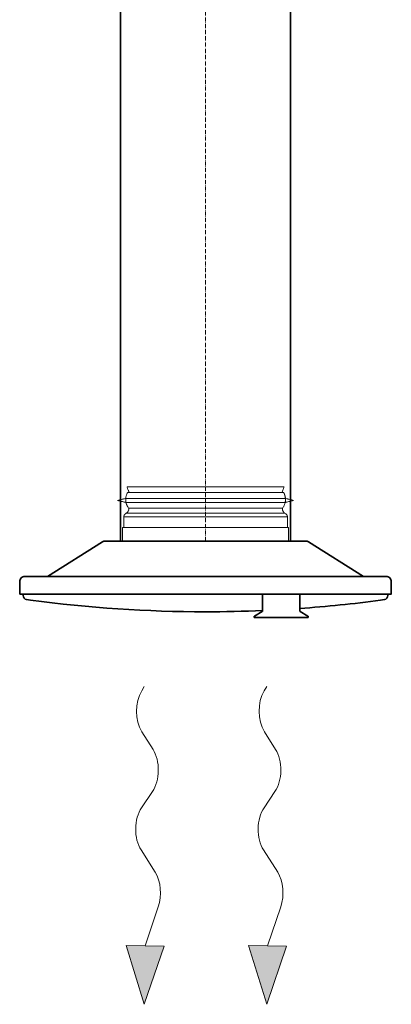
# Model space of a CAD drawing. Header units: millimetres. Extents: x 15940 to 92175, y -24684 to 227664.
# Tile 15 of 132: x 56385 to 56658, y -22370 to -21646. Entities that reach past the tile are written whole.
import ezdxf

# ---------------------------------------------------------------- set-up
doc = ezdxf.new("R2010")
doc.units = ezdxf.units.MM
doc.header["$LTSCALE"] = 0.05
doc.linetypes.add('ACAD_ISO02W100', pattern=[15, 12, -3])
doc.linetypes.add('ACAD_ISO10W100', pattern=[18, 12, -3, 0, -3])
doc.layers.get('0').update_dxf_attribs({"lineweight": 5})
for name, color, linetype, lineweight in [('VZT_01 SUP (PŘÍVOD) - OBRYS', 5, 'Continuous', 35), ('VZT_02 SUP (PŘÍVOD) - OSA', 5, 'ACAD_ISO10W100', 5), ('VZT_30 DISTRIBUČNÍ PRVKY - OBRYS', 1, 'Continuous', 35)]:
    doc.layers.add(name, color=color, linetype=linetype, lineweight=lineweight)
doc.layers.add('VZT_34 DISTRIBUČNÍ PRVKY - NETISK', color=8, linetype='ACAD_ISO02W100', lineweight=5, plot=False)

msp = doc.modelspace()

# ---------------------------------------------------------------- linework, layer by layer
at = {"lineweight": 13}
for p, q in [((56474.39, -22139.59), (56476.24, -22136.51)), ((56564.39, -22139.59), (56566.24, -22136.51))]:
    msp.add_line(p, q, dxfattribs=at)
at = {"color": 0, "lineweight": 13}
for p, q in [((56482.67, -22182.7), (56474.5, -22169.73)), ((56572.67, -22182.7), (56564.5, -22169.73)), ((56474.28, -22225.6), (56482.25, -22213.67)), ((56564.28, -22225.6), (56572.25, -22213.67)), ((56484.27, -22273.09), (56473.86, -22256.57)), ((56574.27, -22273.09), (56563.86, -22256.57)), ((56476.82, -22327.14), (56486.54, -22298.52)), ((56566.82, -22327.14), (56576.54, -22298.52)), ((56476.24, -22370.15), (56462.86, -22326.96)), ((56462.86, -22326.96), (56476.82, -22327.14)), ((56490.77, -22327.33), (56476.24, -22370.15)), ((56490.77, -22327.33), (56476.82, -22327.14)), ((56566.24, -22370.15), (56552.86, -22326.96)), ((56552.86, -22326.96), (56566.82, -22327.14)), ((56580.77, -22327.33), (56566.24, -22370.15)), ((56580.77, -22327.33), (56566.82, -22327.14))]:
    msp.add_line(p, q, dxfattribs=at)
at = {"color": 0, "lineweight": 13, "extrusion": (0, 0, -1)}
for centre, start_param, end_param in [((56484.03, -22154.37), 0.766537, 2.320574), ((56574.03, -22154.37), 0.766537, 2.320574), ((56473.14, -22198.06), 3.908129, 5.516649), ((56563.14, -22198.06), 3.908129, 5.516649), ((56483.39, -22241.21), 0.766537, 2.375056), ((56573.39, -22241.21), 0.766537, 2.375056), ((56474.74, -22288.45), 3.908129, 5.191299), ((56564.74, -22288.45), 3.908129, 5.191299)]:
    msp.add_ellipse(centre, major_axis=(-0.29, -21.5), ratio=0.625, start_param=start_param, end_param=end_param, dxfattribs=at)
at = {"color": 0, "lineweight": 13}
for points in [[(56490.77, -22327.33), (56462.86, -22326.96), (56476.24, -22370.15)], [(56580.77, -22327.33), (56552.86, -22326.96), (56566.24, -22370.15)]]:
    msp.add_solid(points, dxfattribs=at)
at = {"layer": 'VZT_01 SUP (PŘÍVOD) - OBRYS'}
for points in [[(56458.74, -22029.5), (56458.74, -21529.5)], [(56583.74, -22029.5), (56583.74, -21529.5)]]:
    msp.add_lwpolyline(points, dxfattribs=at)
at = {"layer": 'VZT_02 SUP (PŘÍVOD) - OSA', "ltscale": 5}
msp.add_lwpolyline([(56521.24, -21529.5), (56521.24, -22029.5)], dxfattribs=at)
at = {"layer": 'VZT_30 DISTRIBUČNÍ PRVKY - OBRYS'}
for points in [[(56637.34, -22055.5), (56596.97, -22030.1, 0.141374), (56594.91, -22029.5), (56447.57, -22029.5, 0.141374), (56445.51, -22030.1), (56405.14, -22055.5)], [(56384.74, -22068.5), (56657.74, -22068.5), (56657.74, -22059.36, 0.414214), (56653.88, -22055.5), (56388.6, -22055.5, 0.414214), (56384.74, -22059.36), (56384.74, -22068.5)], [(56521.24, -22081.51, -0.0327), (56392.71, -22073.01), (56389.72, -22072.48, -0.36397), (56387.24, -22069.53), (56387.24, -22068.5)], [(56590.49, -22068.5), (56590.49, -22080.92, 0.267949), (56590.71, -22081.31), (56596.44, -22084.62, -0.267949), (56596.66, -22085.01), (56596.66, -22085.65), (56557.03, -22085.65), (56557.03, -22085.01, -0.267949), (56557.25, -22084.62), (56562.98, -22081.31, 0.267949), (56563.2, -22080.92), (56563.2, -22068.5)], [(56590.49, -22079.03, 0.015115), (56649.77, -22073.01), (56652.76, -22072.48, 0.36397), (56655.24, -22069.53), (56655.24, -22068.5)], [(56521.24, -22081.51, 0.010645), (56563.2, -22080.59, 0.010645)]]:
    msp.add_lwpolyline(points, format="xyb", dxfattribs=at)
at = {"layer": 'VZT_34 DISTRIBUČNÍ PRVKY - NETISK'}
for points in [[(56465.01, -21993.44), (56463.58, -21989.5), (56521.32, -21989.5)], [(56577.62, -21993.44), (56579.06, -21989.5), (56521.32, -21989.5)], [(56464.06, -21993.66), (56521.32, -21993.66)], [(56578.57, -21993.66), (56521.32, -21993.66)], [(56461.24, -22011.63), (56521.32, -22011.63)], [(56463.19, -22008.98), (56521.32, -22008.98)], [(56464.83, -22005.34), (56521.32, -22005.34)], [(56577.8, -22005.34), (56521.32, -22005.34)], [(56579.45, -22008.98), (56521.32, -22008.98)], [(56581.39, -22011.63), (56521.32, -22011.63)], [(56460.24, -22029.5), (56460.24, -22019.5), (56582.24, -22019.5), (56582.24, -22029.5)], [(56460.24, -22029.5), (56582.24, -22029.5)]]:
    msp.add_lwpolyline(points, dxfattribs=at)
for points in [[(56456.62, -21999.62), (56462.35, -21998.19, -0.060863), (56462.99, -21998.12), (56521.32, -21998.12)], [(56456.62, -21999.62), (56462.56, -22001.04, 0.058981), (56463.18, -22001.12), (56521.32, -22001.12)], [(56586.01, -21999.62), (56580.28, -21998.19, 0.060863), (56579.64, -21998.12), (56521.32, -21998.12)], [(56586.01, -21999.62), (56580.07, -22001.04, -0.058981), (56579.45, -22001.12), (56521.32, -22001.12)], [(56461.24, -22019.5), (56461.24, -22011.63, -0.291473), (56462.77, -22009.23, -0.291473)], [(56581.39, -22019.5), (56581.39, -22011.63, 0.291473), (56579.86, -22009.23, 0.291473)]]:
    msp.add_lwpolyline(points, format="xyb", dxfattribs=at)
for centre, radius, start, end in [((56473.09, -21998.93), 10.45, 149.71757, 217.83784), ((56569.55, -21998.93), 10.45, 322.16216, 30.28243), ((56460.98, -22005.79), 3.88, 297.49932, 6.67353), ((56581.65, -22005.79), 3.88, 173.32647, 242.50068)]:
    msp.add_arc(centre, radius, start, end, dxfattribs=at)

doc.saveas('drawing.dxf')
